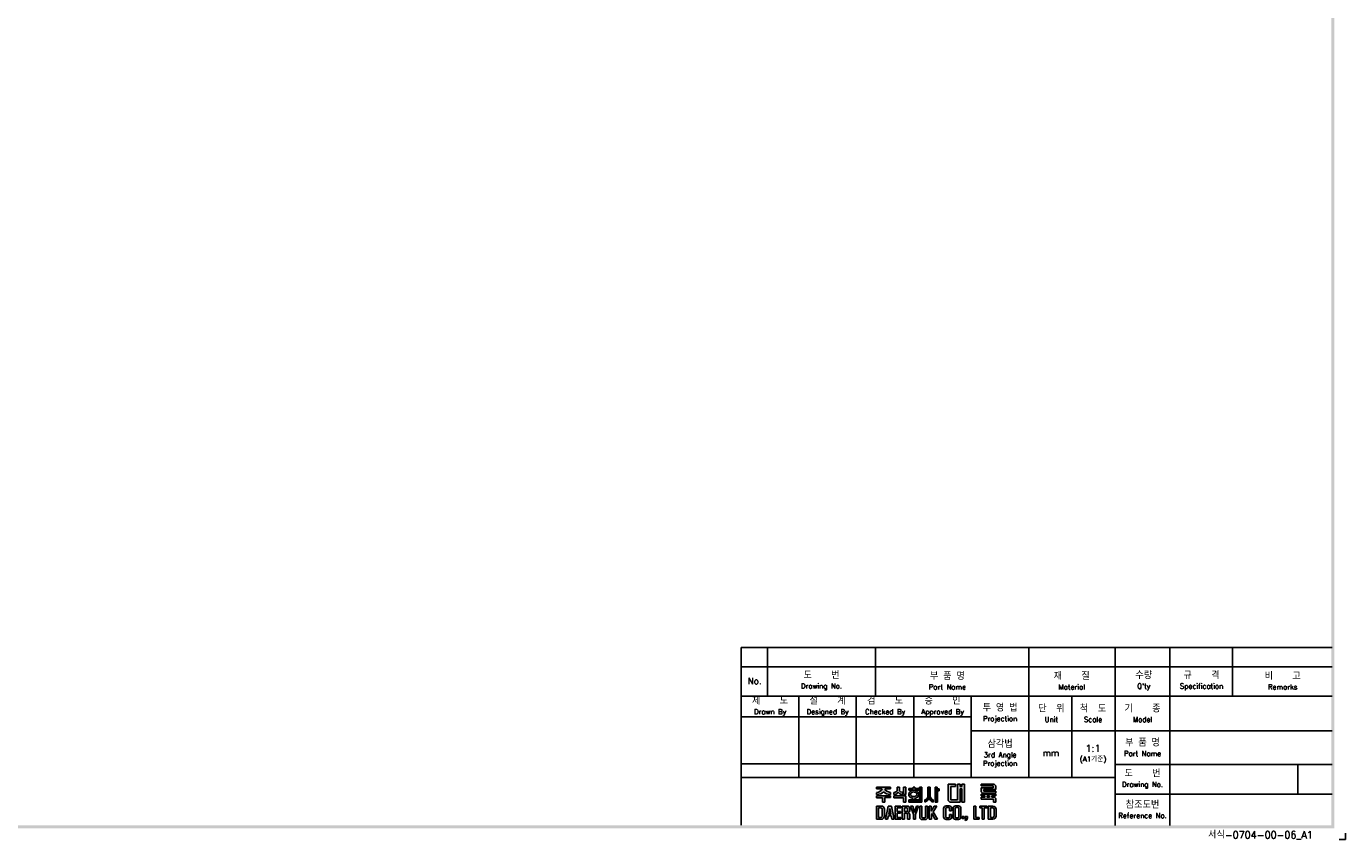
# Model space of a CAD drawing. Extents: x -417 to 993, y -1918 to 617.
# Tile 3 of 4: x 542 to 993, y -17 to 261. Entities that reach past the tile are written whole.
import ezdxf

# ---------------------------------------------------------------- set-up
doc = ezdxf.new("R2010")
doc.units = 0
doc.header["$MEASUREMENT"] = 0
for name, color, linetype in [('di', 3, 'CONTINUOUS'), ('dimtaxt', 3, 'CONTINUOUS'), ('dwg', 7, 'CONTINUOUS')]:
    doc.layers.add(name, color=color, linetype=linetype)
doc.styles.get("Standard").update_dxf_attribs({"font": 'romans.shx', "height": 2, "bigfont": 'hgs.shx'})

# ---------------------------------------------------------------- blocks, each defined once
blk = doc.blocks.new('도면서식 A1')
at = {"layer": 'di', "insert": (780.92, -2.61), "char_height": 2.2, "width": 38.8706, "attachment_point": 4}
blk.add_mtext('서식-0704-00-06_A1', dxfattribs=at)
blk = doc.blocks.new('대륙')
at = {"layer": 'dimtaxt'}
for points in [[(70.89, 12.38), (72.38, 12.38), (72.38, 13.12), (70.01, 13.12), (70.01, 8), (70.53, 7.49), (73.84, 7.49), (73.84, 11.66), (74.29, 11.66), (74.29, 7.49), (75.14, 7.49), (75.14, 13.12), (74.29, 13.12), (74.29, 12.42), (73.84, 12.42), (73.84, 13.12), (73.01, 13.12), (73.01, 8.23), (70.89, 8.23)], [(61.83, 12.19), (61.11, 12.19), (61.11, 8.2), (57.74, 8.2), (57.74, 7.47), (61.11, 7.47), (61.83, 7.47)]]:
    blk.add_hatch(color=256, dxfattribs=at).paths.add_polyline_path(points)
h = blk.add_hatch(color=256, dxfattribs=at)
h.paths.add_polyline_path([(84.17, 12.56), (84.17, 11.99), (80.38, 11.99), (80.38, 10.74), (80.81, 10.32), (84.92, 10.32), (84.92, 10.92), (81.19, 10.92), (81.19, 11.44), (84.92, 11.44), (84.92, 12.6), (84.39, 13.12), (80.36, 13.12), (80.36, 12.56)])
h.paths.add_polyline_path([(83.7, 9.41), (84.92, 9.41), (84.92, 9.97), (80.36, 9.97), (80.36, 9.41), (81.48, 9.41), (81.48, 9.04), (80.35, 9.04), (80.35, 8.42), (84.18, 8.42), (84.18, 7.49), (84.92, 7.49), (84.92, 8.64), (84.52, 9.04), (83.7, 9.04)])
h.paths.add_polyline_path([(83, 9.41), (82.23, 9.41), (82.23, 9.04), (83, 9.04)], flags=17)
h = blk.add_hatch(color=256, dxfattribs=at)
edge = h.paths.add_edge_path()
edge.add_line((51.99, 12.18), (47.65, 12.18))
edge.add_line((47.65, 12.18), (47.65, 11.59))
edge.add_line((47.65, 11.59), (49.36, 11.59))
edge.add_ellipse((47.48, 11.55), major_axis=(1.89, 0.39), ratio=0.576936, start_angle=268.0794, end_angle=342.4305, ccw=False)
edge.add_line((47.64, 10.44), (47.64, 9.87))
edge.add_ellipse((47.59, 11.36), major_axis=(2.46, 0), ratio=0.608939, start_angle=-88.7913, end_angle=-24.3158)
edge.add_ellipse((52.06, 11.36), major_axis=(-2.46, 0), ratio=0.608939, start_angle=384.3158, end_angle=448.3061)
edge.add_line((51.99, 9.87), (51.99, 10.51))
edge.add_ellipse((52.11, 11.62), major_axis=(-1.91, 0.31), ratio=0.577613, start_angle=17.5125, end_angle=91.8636, ccw=False)
edge.add_line((50.24, 11.59), (51.99, 11.59))
edge.add_line((51.99, 11.59), (51.99, 12.18))
h.paths.add_polyline_path([(52, 9.48), (47.64, 9.48), (47.64, 8.87), (49.46, 8.87), (49.46, 7.49), (50.19, 7.49), (50.19, 8.88), (52, 8.88)])
edge = h.paths.add_edge_path()
edge.add_arc((55.25, 11.18), 0.45, 180, 220.7047, ccw=False)
edge.add_line((54.8, 11.18), (54.8, 12.18))
edge.add_line((54.8, 12.18), (54.06, 12.18))
edge.add_line((54.06, 12.18), (54.06, 11.18))
edge.add_arc((53.61, 11.18), 0.45, 319.2953, 360, ccw=False)
edge.add_spline(control_points=[(53.95, 10.89), (53.94, 10.88), (53.93, 10.87), (53.83, 10.76), (53.7, 10.68), (53.03, 10.51)], knot_values=[3.761053, 3.761053, 3.761053, 3.761053, 3.807132, 3.807132, 4.298097, 4.298097, 4.298097, 4.298097], degree=3, periodic=0)
edge.add_line((53.03, 10.51), (53.03, 9.85))
edge.add_spline(control_points=[(53.03, 9.85), (53.05, 9.85), (53.06, 9.85), (53.74, 9.96), (53.94, 10.08), (54.15, 10.22), (54.2, 10.3), (54.43, 10.6)], knot_values=[3.495949, 3.495949, 3.495949, 3.495949, 3.524444, 3.524444, 4.06832, 4.06832, 4.379503, 4.379503, 4.379503, 4.379503], degree=3, periodic=0)
edge.add_spline(control_points=[(54.43, 10.6), (54.65, 10.3), (54.71, 10.22), (54.92, 10.08), (55.12, 9.96), (55.75, 9.88), (55.78, 9.87), (55.8, 9.86)], knot_values=[3.495949, 3.495949, 3.495949, 3.495949, 3.807132, 3.807132, 4.351008, 4.351008, 4.402945, 4.402945, 4.402945, 4.402945], degree=3, periodic=0)
edge.add_line((55.8, 9.86), (55.8, 10.59))
edge.add_spline(control_points=[(55.8, 10.59), (55.78, 10.59), (55.76, 10.6), (55.19, 10.66), (55.03, 10.75), (54.92, 10.87), (54.91, 10.88), (54.91, 10.89)], knot_values=[3.761053, 3.761053, 3.761053, 3.761053, 3.81299, 3.81299, 4.356866, 4.356866, 4.402945, 4.402945, 4.402945, 4.402945], degree=3, periodic=0)
h.paths.add_polyline_path([(56.82, 9.48), (53.03, 9.48), (53.03, 8.87), (56.1, 8.87), (56.1, 7.49), (56.82, 7.49)])
h.paths.add_polyline_path([(56.82, 12.19), (56.1, 12.19), (56.1, 9.87), (56.82, 9.87)])
h.paths.add_polyline_path([(60.76, 11.76), (59.58, 11.76), (59.58, 12.19), (59.05, 12.19), (59.05, 11.76), (57.74, 11.76), (57.74, 11.21), (60.76, 11.21)])
edge = h.paths.add_edge_path()
edge.add_ellipse((59.26, 9.92), major_axis=(-1.56, 0), ratio=0.830145, start_angle=101.7462, end_angle=265.4383)
edge.add_line((59.38, 11.21), (59.13, 11.21))
edge.add_ellipse((59.26, 9.92), major_axis=(1.56, 0), ratio=0.830145, start_angle=94.5617, end_angle=259.6787)
edge.add_line((58.98, 8.65), (58.98, 8.2))
edge.add_line((58.98, 8.2), (59.58, 8.2))
edge.add_line((59.58, 8.2), (59.58, 8.65))
edge = h.paths.add_edge_path(flags=16)
edge.add_spline(control_points=[(60.26, 9.92), (60.26, 10.03), (60.22, 10.15), (60.06, 10.37), (59.93, 10.48), (59.59, 10.63), (59.39, 10.66), (58.99, 10.64), (58.8, 10.59), (58.5, 10.41), (58.39, 10.3), (58.27, 10.07), (58.25, 9.96), (58.28, 9.73), (58.34, 9.62), (58.54, 9.4), (58.69, 9.3), (59.06, 9.19), (59.26, 9.17), (59.65, 9.23), (59.83, 9.31), (60.09, 9.5), (60.18, 9.62), (60.25, 9.8), (60.26, 9.86), (60.26, 9.92)], knot_values=[0, 0, 0, 0, 0.543876, 0.543876, 1.087752, 1.087752, 1.631628, 1.631628, 2.175504, 2.175504, 2.71938, 2.71938, 3.263256, 3.263256, 3.807132, 3.807132, 4.351008, 4.351008, 4.894884, 4.894884, 5.43876, 5.43876, 5.982636, 5.982636, 6.283185, 6.283185, 6.283185, 6.283185], degree=3, periodic=0)
h = blk.add_hatch(color=256, dxfattribs=at)
edge = h.paths.add_edge_path()
edge.add_line((64.41, 12.18), (63.7, 12.18))
edge.add_line((63.7, 12.18), (63.7, 9.23))
edge.add_ellipse((62.86, 9.12), major_axis=(0.66, 0.841), ratio=0.672815, start_angle=218.7862, end_angle=304.0863, ccw=False)
edge.add_line((62.7, 8.19), (62.7, 7.51))
edge.add_ellipse((63.11, 8.54), major_axis=(0.964, 0.919), ratio=0.540942, start_angle=220.7961, end_angle=301.7505)
edge.add_ellipse((64.93, 8.53), major_axis=(-0.866, 0.919), ratio=0.569913, start_angle=58.7442, end_angle=145.288)
edge.add_line((65.35, 7.49), (65.35, 8.17))
edge.add_ellipse((65.18, 9.26), major_axis=(-0.67, 1.07), ratio=0.576723, start_angle=74.3826, end_angle=142.9847, ccw=False)
edge.add_line((64.41, 9.18), (64.41, 12.18))
h.paths.add_polyline_path([(66.65, 10.99), (67.26, 10.99), (67.26, 11.63), (66.64, 11.63), (66.64, 12.18), (65.92, 12.18), (65.92, 7.49), (66.65, 7.49)])
h = blk.add_hatch(color=256, dxfattribs=at)
h.paths.add_polyline_path([(47.58, 6.25), (47.58, 2.12), (49.06, 2.12, 0.414214), (50.06, 3.12), (50.06, 5.25, 0.414214), (49.06, 6.25)])
h.paths.add_polyline_path([(48.9, 5.73, -0.414214), (49.4, 5.23), (49.4, 3.16, -0.414214), (48.9, 2.66), (48.23, 2.66), (48.23, 5.73)], flags=16)
h.paths.add_polyline_path([(50.42, 2.11), (51.1, 2.11), (51.31, 3.17), (52.21, 3.17), (52.42, 2.11), (53.1, 2.11), (52.25, 6.23), (51.27, 6.23)])
h.paths.add_polyline_path([(51.77, 5.49), (52.09, 3.74), (51.43, 3.74)], flags=16)
h.paths.add_polyline_path([(53.4, 2.11), (55.25, 2.11), (55.25, 2.66), (54.07, 2.66), (54.07, 3.99), (55.15, 3.99), (55.15, 4.52), (54.06, 4.52), (54.06, 5.7), (55.21, 5.7), (55.21, 6.25), (53.4, 6.25)])
h.paths.add_polyline_path([(55.67, 2.12), (56.33, 2.12), (56.33, 4.05), (56.93, 4.05, -0.414214), (57.33, 3.65), (57.33, 2.12), (58.02, 2.12), (58.02, 3.65, 0.276846), (57.45, 4.24, 0.25864), (58.02, 4.77), (58.02, 5.43, 0.414214), (57.22, 6.23), (55.67, 6.23)])
h.paths.add_polyline_path([(56.33, 5.71), (57.04, 5.71, -0.414214), (57.34, 5.41), (57.34, 4.86, -0.414214), (57.04, 4.56), (56.33, 4.56)], flags=16)
h.paths.add_polyline_path([(59.2, 3.57), (59.2, 2.11), (59.85, 2.11), (59.85, 3.58), (60.8, 6.24), (60.13, 6.24), (59.53, 4.27), (58.97, 6.24), (58.28, 6.24)])
h.paths.add_polyline_path([(61.13, 2.78, 0.414214), (61.88, 2.03), (62.85, 2.03, 0.414214), (63.6, 2.78), (63.6, 6.24), (62.93, 6.24), (62.93, 2.84, -0.414214), (62.68, 2.59), (62.07, 2.59, -0.414214), (61.82, 2.84), (61.82, 6.24), (61.13, 6.24)])
h.paths.add_polyline_path([(64.11, 2.12), (64.77, 2.12), (64.77, 3.42), (64.98, 3.87), (65.9, 2.12), (66.68, 2.12), (65.38, 4.46), (66.48, 6.23), (65.69, 6.23), (64.76, 4.66), (64.76, 6.23), (64.11, 6.23)])
h.paths.add_polyline_path([(68.62, 2.84, 0.414214), (69.42, 2.04), (70.32, 2.04, 0.414214), (71.12, 2.84), (71.12, 3.62), (70.47, 3.62), (70.47, 2.85, -0.414214), (70.17, 2.55), (69.58, 2.55, -0.414214), (69.28, 2.85), (69.28, 5.49, -0.414214), (69.58, 5.79), (70.16, 5.79, -0.414214), (70.46, 5.49), (70.46, 4.76), (71.12, 4.76), (71.12, 5.52, 0.414214), (70.32, 6.32), (69.42, 6.32, 0.414214), (68.62, 5.52)])
h.paths.add_polyline_path([(71.57, 2.84, 0.414214), (72.37, 2.04), (73.25, 2.04, 0.414214), (74.05, 2.84), (74.05, 5.52, 0.414214), (73.25, 6.32), (72.37, 6.32, 0.414214), (71.57, 5.52)])
h.paths.add_polyline_path([(72.23, 5.5, -0.414214), (72.53, 5.8), (73.09, 5.8, -0.414214), (73.39, 5.5), (73.39, 2.85, -0.414214), (73.09, 2.55), (72.53, 2.55, -0.414214), (72.23, 2.85)], flags=16)
h.paths.add_polyline_path([(74.42, 2.34), (75.05, 2.34), (75.05, 2.98), (74.42, 2.98)])
h.paths.add_polyline_path([(75.76, 2.34, -0.316213), (75.39, 2.07), (75.39, 1.77, 0.409412), (76.08, 2.47), (76.08, 2.98), (75.39, 2.98), (75.39, 2.34)])
h.paths.add_polyline_path([(78.08, 2.12), (79.79, 2.12), (79.79, 2.67), (78.75, 2.67), (78.75, 6.24), (78.08, 6.24)])
h.paths.add_polyline_path([(80.68, 2.12), (81.35, 2.12), (81.35, 5.7), (82.27, 5.7), (82.27, 6.24), (79.92, 6.24), (79.92, 5.7), (80.68, 5.7)])
h.paths.add_polyline_path([(82.59, 2.13), (84.07, 2.13, 0.414214), (85.07, 3.13), (85.07, 5.24, 0.414214), (84.07, 6.24), (82.59, 6.24)])
h.paths.add_polyline_path([(83.24, 5.73), (83.9, 5.73, -0.414214), (84.4, 5.23), (84.4, 3.15, -0.414214), (83.9, 2.65), (83.24, 2.65)], flags=16)
for p, q in [((70.01, 13.12), (70.01, 8)), ((70.01, 13.12), (72.38, 13.12)), ((72.38, 13.12), (72.38, 12.38)), ((73.01, 13.12), (73.01, 8.23)), ((73.01, 13.12), (73.84, 13.12)), ((73.84, 13.12), (73.84, 12.42)), ((73.84, 12.42), (74.29, 12.42)), ((74.29, 13.12), (75.14, 13.12)), ((74.29, 13.12), (74.29, 12.42)), ((75.14, 13.12), (75.14, 7.49)), ((80.36, 13.12), (84.39, 13.12)), ((80.36, 12.56), (80.36, 13.12)), ((80.36, 12.56), (84.17, 12.56)), ((84.17, 12.56), (84.17, 11.99)), ((84.92, 12.6), (84.39, 13.12)), ((84.92, 12.6), (84.92, 11.44)), ((47.64, 10.44), (47.64, 9.87)), ((47.64, 9.48), (52, 9.48)), ((47.64, 8.87), (47.64, 9.48)), ((49.46, 8.87), (47.64, 8.87)), ((47.65, 12.18), (51.99, 12.18)), ((47.65, 12.18), (47.65, 11.59)), ((47.65, 11.59), (49.36, 11.59)), ((49.46, 7.49), (49.46, 8.87)), ((50.19, 8.88), (50.19, 7.49)), ((52, 8.88), (50.19, 8.88)), ((51.99, 11.59), (50.24, 11.59)), ((51.99, 12.18), (51.99, 11.59)), ((51.99, 10.51), (51.99, 9.87)), ((52, 9.48), (52, 8.88)), ((53.03, 9.85), (53.03, 10.51)), ((53.03, 9.48), (56.82, 9.48)), ((53.03, 8.87), (53.03, 9.48)), ((56.1, 8.87), (53.03, 8.87)), ((54.06, 12.18), (54.8, 12.18)), ((54.06, 12.18), (54.06, 11.18)), ((54.8, 12.18), (54.8, 11.18)), ((55.8, 9.86), (55.8, 10.59)), ((56.82, 12.19), (56.1, 12.19)), ((56.1, 12.19), (56.1, 9.87)), ((56.82, 9.87), (56.1, 9.87)), ((56.1, 7.49), (56.1, 8.87)), ((56.82, 12.19), (56.82, 9.87)), ((56.82, 9.48), (56.82, 7.49)), ((57.74, 11.76), (59.05, 11.76)), ((57.74, 11.21), (57.74, 11.76)), ((60.76, 11.21), (57.74, 11.21)), ((58.98, 8.2), (58.98, 8.65)), ((59.05, 11.76), (59.05, 12.19)), ((59.05, 12.19), (59.58, 12.19)), ((59.58, 12.19), (59.58, 11.76)), ((59.58, 11.76), (60.76, 11.76)), ((59.58, 8.65), (59.58, 8.2)), ((60.76, 11.76), (60.76, 11.21)), ((61.11, 12.19), (61.11, 8.2)), ((61.83, 12.19), (61.11, 12.19)), ((61.83, 7.47), (61.83, 12.19)), ((63.7, 12.18), (64.41, 12.18)), ((63.7, 12.18), (63.7, 9.23)), ((64.41, 12.18), (64.41, 9.18)), ((65.92, 7.49), (65.92, 12.18)), ((65.92, 12.18), (66.64, 12.18)), ((66.64, 12.18), (66.64, 11.63)), ((66.64, 11.63), (67.26, 11.63)), ((66.65, 10.99), (66.65, 7.49)), ((67.26, 10.99), (66.65, 10.99)), ((67.26, 11.63), (67.26, 10.99)), ((70.89, 12.38), (70.89, 8.23)), ((70.89, 12.38), (72.38, 12.38)), ((73.84, 11.66), (73.84, 7.49)), ((73.84, 11.66), (74.29, 11.66)), ((74.29, 11.66), (74.29, 7.49)), ((80.35, 9.04), (81.48, 9.04)), ((80.35, 9.04), (80.35, 8.42)), ((80.35, 8.42), (84.18, 8.42)), ((80.36, 9.97), (84.92, 9.97)), ((80.36, 9.97), (80.36, 9.41)), ((80.36, 9.41), (81.48, 9.41)), ((80.38, 11.99), (84.17, 11.99)), ((80.38, 11.99), (80.38, 10.74)), ((80.81, 10.32), (80.38, 10.74)), ((80.81, 10.32), (84.92, 10.32)), ((81.19, 11.44), (84.92, 11.44)), ((81.19, 11.44), (81.19, 10.92)), ((81.19, 10.92), (84.92, 10.92)), ((81.48, 9.41), (81.48, 9.04)), ((82.23, 9.41), (83, 9.41)), ((82.23, 9.41), (82.23, 9.04)), ((82.23, 9.04), (83, 9.04)), ((83, 9.41), (83, 9.04)), ((83.7, 9.41), (84.92, 9.41)), ((83.7, 9.41), (83.7, 9.04)), ((83.7, 9.04), (84.52, 9.04)), ((84.18, 8.42), (84.18, 7.49)), ((84.92, 8.64), (84.52, 9.04)), ((84.92, 10.92), (84.92, 10.32)), ((84.92, 9.97), (84.92, 9.41)), ((84.92, 8.64), (84.92, 7.49)), ((47.58, 6.25), (47.58, 2.12)), ((47.58, 6.25), (49.06, 6.25)), ((48.23, 5.73), (48.23, 2.66)), ((48.9, 5.73), (48.23, 5.73)), ((49.4, 3.16), (49.4, 5.23)), ((50.19, 7.49), (49.46, 7.49)), ((50.06, 5.25), (50.06, 3.12)), ((51.27, 6.23), (50.42, 2.11)), ((52.25, 6.23), (51.27, 6.23)), ((51.77, 5.49), (51.43, 3.74)), ((52.09, 3.74), (51.77, 5.49)), ((53.1, 2.11), (52.25, 6.23)), ((55.21, 6.25), (53.4, 6.25)), ((53.4, 6.25), (53.4, 2.11)), ((54.06, 5.7), (55.21, 5.7)), ((54.06, 4.52), (54.06, 5.7)), ((55.15, 4.52), (54.06, 4.52)), ((55.15, 3.99), (55.15, 4.52)), ((55.21, 5.7), (55.21, 6.25)), ((55.67, 6.23), (55.67, 2.12)), ((57.22, 6.23), (55.67, 6.23)), ((56.82, 7.49), (56.1, 7.49)), ((56.33, 5.71), (56.33, 4.56)), ((57.04, 5.71), (56.33, 5.71)), ((56.33, 4.56), (57.04, 4.56)), ((57.34, 4.86), (57.34, 5.41)), ((57.74, 8.2), (61.11, 8.2)), ((57.74, 7.47), (57.74, 8.2)), ((61.11, 7.47), (57.74, 7.47)), ((58.02, 4.77), (58.02, 5.43)), ((58.97, 6.24), (58.28, 6.24)), ((58.28, 6.24), (59.2, 3.57)), ((59.53, 4.27), (58.97, 6.24)), ((60.13, 6.24), (59.53, 4.27)), ((59.85, 3.58), (60.8, 6.24)), ((60.8, 6.24), (60.13, 6.24)), ((61.11, 7.47), (61.83, 7.47)), ((61.13, 6.24), (61.13, 2.78)), ((61.82, 6.24), (61.13, 6.24)), ((61.82, 2.84), (61.82, 6.24)), ((62.7, 7.51), (62.7, 8.19)), ((62.93, 2.84), (62.93, 6.24)), ((62.93, 6.24), (63.6, 6.24)), ((63.6, 6.24), (63.6, 2.78)), ((64.11, 2.12), (64.11, 6.23)), ((64.11, 6.23), (64.76, 6.23)), ((64.76, 4.66), (65.69, 6.23)), ((64.76, 6.23), (64.76, 4.66)), ((65.35, 7.49), (65.35, 8.17)), ((66.48, 6.23), (65.38, 4.46)), ((65.38, 4.46), (66.68, 2.12)), ((65.69, 6.23), (66.48, 6.23)), ((66.65, 7.49), (65.92, 7.49)), ((68.62, 2.84), (68.62, 5.52)), ((69.28, 5.49), (69.28, 2.85)), ((70.32, 6.32), (69.42, 6.32)), ((70.16, 5.79), (69.58, 5.79)), ((70.53, 7.49), (70.01, 8)), ((70.46, 4.76), (70.46, 5.49)), ((71.12, 4.76), (70.46, 4.76)), ((73.84, 7.49), (70.53, 7.49)), ((73.01, 8.23), (70.89, 8.23)), ((71.12, 5.52), (71.12, 4.76)), ((71.57, 2.84), (71.57, 5.52)), ((72.23, 5.5), (72.23, 2.85)), ((73.25, 6.32), (72.37, 6.32)), ((73.09, 5.8), (72.53, 5.8)), ((73.39, 2.85), (73.39, 5.5)), ((74.05, 5.52), (74.05, 2.84)), ((75.14, 7.49), (74.29, 7.49)), ((78.08, 6.24), (78.08, 2.12)), ((78.75, 6.24), (78.08, 6.24)), ((78.75, 2.67), (78.75, 6.24)), ((82.27, 6.24), (79.92, 6.24)), ((79.92, 6.24), (79.92, 5.7)), ((79.92, 5.7), (80.68, 5.7)), ((80.68, 5.7), (80.68, 2.12)), ((81.35, 2.12), (81.35, 5.7)), ((81.35, 5.7), (82.27, 5.7)), ((82.27, 5.7), (82.27, 6.24)), ((82.59, 6.24), (82.59, 2.13)), ((84.07, 6.24), (82.59, 6.24)), ((83.24, 2.65), (83.24, 5.73)), ((83.24, 5.73), (83.9, 5.73)), ((84.92, 7.49), (84.18, 7.49)), ((84.4, 3.15), (84.4, 5.23)), ((85.07, 3.13), (85.07, 5.24)), ((47.58, 2.12), (49.06, 2.12)), ((48.23, 2.66), (48.9, 2.66)), ((50.42, 2.11), (51.1, 2.11)), ((51.1, 2.11), (51.31, 3.17)), ((51.31, 3.17), (52.21, 3.17)), ((51.43, 3.74), (52.09, 3.74)), ((52.21, 3.17), (52.42, 2.11)), ((52.42, 2.11), (53.1, 2.11)), ((53.4, 2.11), (55.25, 2.11)), ((54.07, 3.99), (55.15, 3.99)), ((54.07, 2.66), (54.07, 3.99)), ((55.25, 2.66), (54.07, 2.66)), ((55.25, 2.11), (55.25, 2.66)), ((55.67, 2.12), (56.33, 2.12)), ((56.33, 2.12), (56.33, 4.05)), ((56.33, 4.05), (56.93, 4.05)), ((57.33, 3.65), (57.33, 2.12)), ((57.33, 2.12), (58.02, 2.12)), ((58.02, 2.12), (58.02, 3.65)), ((59.2, 3.57), (59.2, 2.11)), ((59.2, 2.11), (59.85, 2.11)), ((59.85, 2.11), (59.85, 3.58)), ((62.85, 2.03), (61.88, 2.03)), ((62.68, 2.59), (62.07, 2.59)), ((64.77, 2.12), (64.11, 2.12)), ((64.98, 3.87), (64.77, 3.42)), ((64.77, 3.42), (64.77, 2.12)), ((65.9, 2.12), (64.98, 3.87)), ((66.68, 2.12), (65.9, 2.12)), ((70.32, 2.04), (69.42, 2.04)), ((70.17, 2.55), (69.58, 2.55)), ((70.47, 3.62), (70.47, 2.85)), ((71.12, 3.62), (70.47, 3.62)), ((71.12, 2.84), (71.12, 3.62)), ((73.25, 2.04), (72.37, 2.04)), ((73.09, 2.55), (72.53, 2.55)), ((74.42, 2.98), (74.42, 2.34)), ((75.05, 2.98), (74.42, 2.98)), ((75.05, 2.34), (74.42, 2.34)), ((75.05, 2.98), (75.05, 2.34)), ((75.39, 2.98), (75.39, 2.34)), ((76.08, 2.98), (75.39, 2.98)), ((75.76, 2.34), (75.39, 2.34)), ((75.39, 2.07), (75.39, 1.77)), ((76.08, 2.98), (76.08, 2.47)), ((78.08, 2.12), (79.79, 2.12)), ((79.79, 2.67), (78.75, 2.67)), ((79.79, 2.12), (79.79, 2.67)), ((80.68, 2.12), (81.35, 2.12)), ((82.59, 2.13), (84.07, 2.13)), ((83.9, 2.65), (83.24, 2.65))]:
    blk.add_line(p, q, dxfattribs=at)
for centre, radius, start, end in [((53.61, 11.18), 0.45, 319.2953, 360), ((55.25, 11.18), 0.45, 180, 220.7047), ((48.9, 5.23), 0.5, 0, 90), ((49.06, 5.25), 1, 0, 90), ((57.22, 4.85), 0.8, 270, 270), ((57.04, 5.41), 0.3, 0, 90), ((57.04, 4.86), 0.3, 270, 0), ((57.22, 5.43), 0.8, 0, 90), ((57.26, 5.02), 0.8, 283.6828, 341.6876), ((57.24, 3.47), 0.8, 12.921, 74.819), ((69.42, 5.52), 0.8, 90, 180), ((69.58, 5.49), 0.3, 90, 180), ((70.16, 5.49), 0.3, 0, 90), ((70.32, 5.52), 0.8, 0, 90), ((72.37, 5.52), 0.8, 90, 180), ((72.53, 5.5), 0.3, 90, 180), ((73.09, 5.5), 0.3, 0, 90), ((73.25, 5.52), 0.8, 0, 90), ((83.9, 5.23), 0.5, 0, 90), ((84.07, 5.24), 1, 0, 90), ((48.9, 3.16), 0.5, 270, 0), ((49.06, 3.12), 1, 270, 0), ((56.93, 3.65), 0.4, 0, 90), ((61.88, 2.78), 0.75, 180, 270), ((62.07, 2.84), 0.25, 180, 270), ((62.68, 2.84), 0.25, 270, 0), ((62.85, 2.78), 0.75, 270, 0), ((69.42, 2.84), 0.8, 180, 270), ((69.58, 2.85), 0.3, 180, 270), ((70.17, 2.85), 0.3, 270, 0), ((70.32, 2.84), 0.8, 270, 0), ((72.37, 2.84), 0.8, 180, 270), ((72.53, 2.85), 0.3, 180, 270), ((73.09, 2.85), 0.3, 270, 0), ((73.25, 2.84), 0.8, 270, 0), ((75.38, 2.47), 0.7, 270.9408, 0), ((75.38, 2.47), 0.4, 271.6466, 341.8371), ((83.9, 3.15), 0.5, 270, 0), ((84.07, 3.13), 1, 270, 0)]:
    blk.add_arc(centre, radius, start, end, dxfattribs=at)
for centre, major_axis, ratio, start_param, end_param in [((47.48, 11.55), (1.89, 0.39), 0.576936, 4.678869, 5.97654), ((47.59, 11.36), (-2.46, 0), 0.608939, 1.591893, 2.717202), ((59.26, 9.92), (1.56, 0), 0.830145, 1.650413, 4.532248), ((59.26, 9.92), (-1.56, 0), 0.830145, 1.775806, 4.632772), ((62.86, 9.12), (0.66, 0.841), 0.672815, 3.81854, 5.307307), ((63.11, 8.54), (0.964, 0.919), 0.540942, 3.853619, 5.26654)]:
    blk.add_ellipse(centre, major_axis=major_axis, ratio=ratio, start_param=start_param, end_param=end_param, dxfattribs=at)
at = {"layer": 'dimtaxt', "extrusion": (0, 0, -1)}
for centre, major_axis, ratio, start_param, end_param in [((52.06, 11.36), (-2.46, 0), 0.608939, -1.541231, -0.42439), ((52.11, 11.62), (-1.91, 0.31), 0.577613, 4.679864, 5.977535), ((64.93, 8.53), (-0.866, 0.919), 0.569913, 3.747431, 5.257905), ((65.18, 9.26), (-0.67, 1.07), 0.576723, 3.787632, 4.984965)]:
    blk.add_ellipse(centre, major_axis=major_axis, ratio=ratio, start_param=start_param, end_param=end_param, dxfattribs=at)
at = {"layer": 'dimtaxt'}
for points, knots in [([(53.95, 10.89), (53.94, 10.88), (53.93, 10.87), (53.83, 10.76), (53.7, 10.68), (53.03, 10.51)], [3.7610527, 3.7610527, 3.7610527, 3.7610527, 3.8071317, 3.8071317, 4.2980967, 4.2980967, 4.2980967, 4.2980967]), ([(54.43, 10.6), (54.2, 10.3), (54.15, 10.22), (53.94, 10.08), (53.74, 9.96), (53.06, 9.85), (53.05, 9.85), (53.03, 9.85)], [3.4959493, 3.4959493, 3.4959493, 3.4959493, 3.8071317, 3.8071317, 4.3510077, 4.3510077, 4.3795026, 4.3795026, 4.3795026, 4.3795026]), ([(54.43, 10.6), (54.65, 10.3), (54.71, 10.22), (54.92, 10.08), (55.12, 9.96), (55.75, 9.88), (55.78, 9.87), (55.8, 9.86)], [3.4959493, 3.4959493, 3.4959493, 3.4959493, 3.8071317, 3.8071317, 4.3510077, 4.3510077, 4.4029453, 4.4029453, 4.4029453, 4.4029453]), ([(54.91, 10.89), (54.91, 10.88), (54.92, 10.87), (55.03, 10.75), (55.19, 10.66), (55.76, 10.6), (55.78, 10.59), (55.8, 10.59)], [3.7610527, 3.7610527, 3.7610527, 3.7610527, 3.8071317, 3.8071317, 4.3510077, 4.3510077, 4.4029453, 4.4029453, 4.4029453, 4.4029453]), ([(60.26, 9.92), (60.26, 10.03), (60.22, 10.15), (60.06, 10.37), (59.93, 10.48), (59.59, 10.63), (59.39, 10.66), (58.99, 10.64), (58.8, 10.59), (58.5, 10.41), (58.39, 10.3), (58.27, 10.07), (58.25, 9.96), (58.28, 9.73), (58.34, 9.62), (58.54, 9.4), (58.69, 9.3), (59.06, 9.19), (59.26, 9.17), (59.65, 9.23), (59.83, 9.31), (60.09, 9.5), (60.18, 9.62), (60.25, 9.8), (60.26, 9.86), (60.26, 9.92)], [0, 0, 0, 0, 0.543876, 0.543876, 1.087752, 1.087752, 1.631628, 1.631628, 2.175504, 2.175504, 2.71938, 2.71938, 3.263256, 3.263256, 3.807132, 3.807132, 4.351008, 4.351008, 4.894884, 4.894884, 5.43876, 5.43876, 5.982636, 5.982636, 6.283185, 6.283185, 6.283185, 6.283185])]:
    blk.add_open_spline(points, degree=3, knots=knots, dxfattribs=at)

msp = doc.modelspace()

# ---------------------------------------------------------------- linework, layer by layer
at = {"layer": 'di'}
for p in [(990.784, -17.39), (992.968, -15.206)]:
    msp.add_line(p, (992.968, -17.39), dxfattribs=at)
at = {"layer": 'dimtaxt'}
for p, q in [((988.42, 48.243), (786.4, 48.243)), ((786.4, 48.243), (786.4, -12.476)), ((795.379, 31.842), (795.379, 48.222)), ((832.264, 31.863), (832.264, 48.243)), ((884.68, 31.863), (884.68, 48.243)), ((914.164, 31.863), (914.164, 48.243)), ((932.937, 31.863), (932.937, 48.243)), ((954.276, 31.863), (954.276, 48.243)), ((988.42, 41.691), (786.4, 41.691)), ((806.056, 3.883), (806.056, 31.682)), ((825.712, 3.883), (825.712, 31.682)), ((845.368, 3.883), (845.368, 31.682)), ((865.024, 3.883), (865.024, 31.682)), ((884.68, 3.883), (884.68, 31.682)), ((899.422, 3.883), (899.422, 31.682)), ((914.164, -12.516), (914.164, 31.682)), ((932.937, -12.516), (932.937, 31.682)), ((865.024, 24.556), (786.445, 24.556)), ((988.42, 19.82), (865.024, 19.82)), ((865.024, 8.497), (786.47, 8.497)), ((988.42, 8.236), (914.164, 8.236)), ((976.617, -1.853), (976.617, 8.236)), ((914.164, 3.883), (786.4, 3.883)), ((988.42, -1.853), (914.164, -1.853))]:
    msp.add_line(p, q, dxfattribs=at)
at = {"layer": 'dwg'}
msp.add_line((988.42, 31.682), (786.4, 31.682), dxfattribs=at)
for points in [[(989.146, 613.24), (988.054, 612.148), (989.146, -13.568), (988.054, -12.476)], [(786.58, 31.846), (786.58, 31.518), (988.147, 31.846), (988.147, 31.518)], [(989.146, -13.568), (988.054, -12.476), (98.074, -13.568), (99.166, -12.476)]]:
    msp.add_trace(points, dxfattribs=at)

# ---------------------------------------------------------------- block references
at = {"layer": 'di', "xscale": 1.092, "yscale": 1.092, "zscale": 1.092}
msp.add_blockref('대륙', (780.629, -12.748), dxfattribs=at)
at = {"layer": 'dwg', "xscale": 1.092, "yscale": 1.092, "zscale": 1.092}
msp.add_blockref('도면서식 A1', (93.16, -13.022), dxfattribs=at)

# ---------------------------------------------------------------- texts
at = {"layer": 'di', "attachment_point": 5}
for s, insert, char_height, width in [('No.', (790.979, 36.814), 2.184, 8.79945), ('{\\H1.1x;도    번\\P\\H0.72727x;Drawing No.}', (813.821, 36.814), 2.184, 36.88507), ('{\\H1.1x;부 품 명\\P\\H0.72727x;Part Name}', (856.834, 36.777), 2.184, 49.14), ('{\\H1.1x;재    질\\P\\H0.72727x;Material}', (899.336, 36.777), 2.184, 30.07476), ("{\\H1.1x;수량\\P\\H0.72727x;Q'ty}", (923.96, 36.777), 2.184, 10.32924), ('{\\H1.1x;규    격\\P\\H0.72727x;Specification}', (943.731, 36.777), 2.184, 29.484), ('{\\H1.1x;비    고\\P\\H0.72727x;Remarks}', (971.468, 36.777), 2.184, 42.588), ('{\\H1.1x;제    도\\P\\H0.72727x;Drawn By}', (796.228, 28.037), 2.184, 19.656), ('{\\H1.1x;설    계}\\P{\\H0.8x;Designed By}', (815.884, 28.037), 2.184, 19.656), ('{\\H1.1x;검    도\\P\\H0.72727x;Checked By}', (835.54, 28.037), 2.184, 19.656), ('승    인\\P{\\H0.72727x;Approved By}', (855.196, 28.037), 2.4024, 19.656), ('투 영 법\\P{\\H0.72727x;Projection}', (874.852, 25.669), 2.4024, 19.656), ('{\\H1.1x;단  위}\\P{\\H0.8x;Unit}', (892.388, 25.669), 2.184, 17.472), ('{\\H1.1x;척  도\\P\\H0.72727x;Scale}', (906.628, 25.669), 2.184, 17.472), ('기    종\\P{\\H0.72727x;Model}', (923.55, 25.669), 2.4024, 18.77284), ('{\\H1.1x;삼각법\\H0.45455x;\\P\\H1.6x;3rd Angle\\PProjection}', (874.852, 11.851), 2.184, 19.656), ('부 품 명\\P{\\H0.72727x;Part Name}', (923.55, 14.028), 2.4024, 18.77284), ('도    번\\P{\\H0.72727x;Drawing No.}', (923.55, 3.191), 2.4024, 18.77284), ('참조도번\\P{\\H0.72727x;Reference No.}', (923.55, -7.165), 2.4024, 18.77284)]:
    msp.add_mtext(s, dxfattribs=dict(at, insert=insert, char_height=char_height, width=width))
at = {"layer": 'dimtaxt'}
msp.add_text('mm', height=2.184, dxfattribs=at).set_placement((889.416, 11.152))
at = {"layer": 'dimtaxt', "insert": (906.628, 11.851), "char_height": 2.4024, "width": 17.472, "attachment_point": 5}
msp.add_mtext('1:1\\P{\\H0.72727x;(A1기준)}', dxfattribs=at)

doc.saveas('drawing.dxf')
